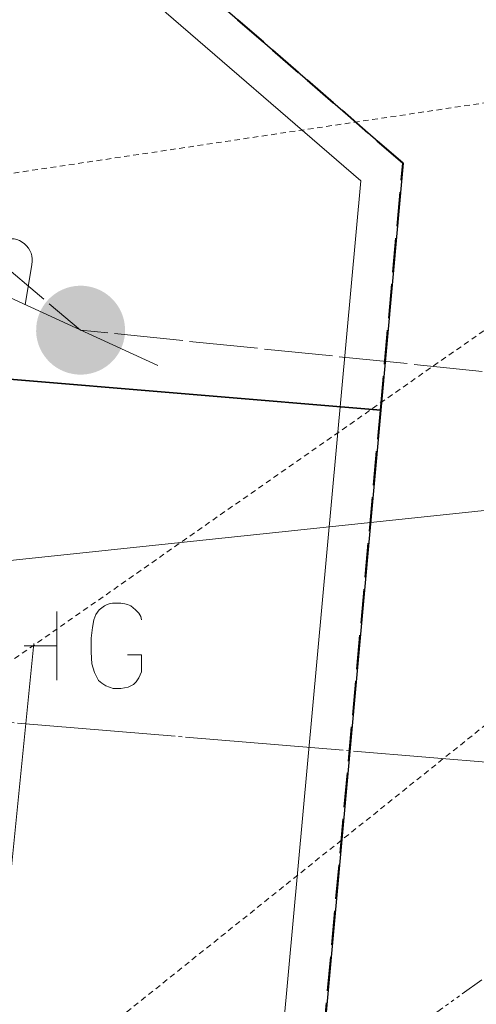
# Model space of a CAD drawing. Header units: feet. Extents: x 1620404 to 1693143, y 557267 to 607752.
# Tile 95 of 107: x 1621005 to 1621019, y 607405 to 607433. Entities that reach past the tile are written whole.
import ezdxf

# ---------------------------------------------------------------- set-up
doc = ezdxf.new("R2010")
doc.units = ezdxf.units.FT
doc.header["$MEASUREMENT"] = 0
for name, pattern in [('cl', [5, 0.09375, -0.09375, 4.625, -0.09375, 0.09375]), ('constlimit', [0]), ('DGN Style 2', [0.271631, 0.162979, -0.108652]), ('elec', [4.2, 2, -0.1, -0.1, 2]), ('esmtshpr', [5.35, 1, -0.175, -0.175, 4]), ('gasex', [0]), ('stream', [1.4, 0.7, -0.1, 0.1, -0.1, 0.1, -0.1, 0.1, -0.1])]:
    doc.linetypes.add(name, pattern=pattern)
for name, color, linetype, lineweight in [('DT_X_TIN_Hull', 5, 'Continuous', 0), ('HY_X_Water_Edge', 133, 'stream', 0), ('RW_P_Const_Limits', 120, 'constlimit', 0), ('RW_P_Esmt_SH', 193, 'esmtshpr', 40), ('RW_X_CL', 6, 'cl', 0), ('SV_X_Break_Lines', 4, 'DGN Style 2', 0), ('UT_P_Electric', 1, 'elec', 13), ('UT_P_Misc_Cells', 7, 'Continuous', 13), ('UT_X_Gas', 40, 'gasex', 0), ('UT_X_Gas_Cells', 40, 'Continuous', 0), ('XS_X_Ground_Line', 3, 'DGN Style 2', 13)]:
    doc.layers.add(name, color=color, linetype=linetype, lineweight=lineweight)
doc.layers.add('SC_Scratch1', color=7, linetype='Continuous', lineweight=0, plot=False)

# ---------------------------------------------------------------- blocks, each defined once
blk = doc.blocks.new('GMRK_1')
at = {"layer": 'UT_X_Gas_Cells', "color": 52, "linetype": 'Continuous', "lineweight": 0}
for p, q in [((0, -0.05), (0, 0.05)), ((0, 0), (-0.0476, 0))]:
    blk.add_line(p, q, dxfattribs=at)
at = {"layer": 'UT_X_Gas_Cells', "color": 52, "linetype": 'Continuous', "lineweight": 0, "flags": 128}
blk.add_lwpolyline([(0.1238, 0.0378), (0.1228, 0.0427), (0.1199, 0.0476), (0.115, 0.0526), (0.1081, 0.0585), (0.1032, 0.0604), (0.0992, 0.0614), (0.0933, 0.0624), (0.0815, 0.0624), (0.0766, 0.0614), (0.0736, 0.0604), (0.0697, 0.0585), (0.0618, 0.0526), (0.0569, 0.0457), (0.0539, 0.0378), (0.052, 0.027), (0.05, 0.0112), (0.05, -0.0094), (0.051, -0.0262), (0.0549, -0.039), (0.0608, -0.0508), (0.0658, -0.0547), (0.0717, -0.0586), (0.0825, -0.0626), (0.0933, -0.0626), (0.1041, -0.0606), (0.1081, -0.0586), (0.112, -0.0567), (0.116, -0.0527), (0.1199, -0.0468), (0.1238, -0.038), (0.1238, -0.0134), (0.1032, -0.0134)], dxfattribs=at)
blk = doc.blocks.new('*U1169')
at = {"layer": 'DT_X_TIN_Hull', "flags": 128}
blk.add_lwpolyline([(188.568, 33.521), (24.505, -56.648), (25.683, -38.429), (26.587, -28.378), (23.961, 4.23), (21.912, 37.434), (12.19, 48.52), (-33.188, 43.737), (-94.822, 122.253), (-93.799, 130.611)], dxfattribs=at)
blk = doc.blocks.new('TPWP')
at = {"layer": 'UT_P_Misc_Cells', "linetype": 'Continuous', "lineweight": 0}
h = blk.add_hatch(color=30, dxfattribs=at)
edge = h.paths.add_edge_path()
edge.add_arc((0, 0), 0.065, 0, 360)
at = {"layer": 'UT_P_Misc_Cells', "color": 30, "linetype": 'Continuous', "lineweight": 13}
for p, q in [((0.0482, 0.18), (-0.0322, -0.12)), ((0.1282, 0.18), (-0.0318, 0.18)), ((0.0402, 0.15), (0.0827, 0.15)), ((0.0231, 0.0862), (0.0827, 0.0862))]:
    blk.add_line(p, q, dxfattribs=at)
at = {"layer": 'UT_P_Misc_Cells', "color": 30, "linetype": 'Continuous', "lineweight": 13, "extrusion": (0, 0, -1)}
blk.add_arc((-0.0833, 0.1181), 0.0319, 88.8767, 271.1233, dxfattribs=at)

msp = doc.modelspace()

# ---------------------------------------------------------------- linework, layer by layer
at = {"layer": 'HY_X_Water_Edge', "flags": 128}
msp.add_lwpolyline([(1620814.86, 607301.894), (1620837.282, 607315.376), (1620858.149, 607323.487), (1620870.434, 607322.011), (1620882.073, 607327.102), (1620905.455, 607339.118), (1620917.101, 607352.537), (1620929.546, 607365.285), (1620949.069, 607375.464), (1620965.394, 607379.953), (1620996.608, 607389.343), (1621022.818, 607408.23), (1621042.617, 607421.609)], dxfattribs=at)
at = {"layer": 'RW_P_Const_Limits'}
for p, q in [((1621015.348, 607428.758), (1620983.268, 607456.468)), ((1621012.472, 607397.206), (1621015.348, 607428.758))]:
    msp.add_line(p, q, dxfattribs=at)
at = {"layer": 'RW_P_Esmt_SH'}
for p, q in [((1621016.586, 607429.266), (1620984.347, 607457.294)), ((1621016.586, 607429.266), (1620984.347, 607457.294)), ((1621015.931, 607422.047), (1621016.586, 607429.266)), ((1621015.931, 607422.047), (1621016.586, 607429.266)), ((1621006.826, 607321.708), (1621015.931, 607422.047)), ((1621006.826, 607321.708), (1621015.931, 607422.047))]:
    msp.add_line(p, q, dxfattribs=at)
at = {"layer": 'RW_X_CL'}
msp.add_line((1620980.578, 607414.962), (1621560.563, 607366.568), dxfattribs=at)
at = {"layer": 'SC_Scratch1', "color": 1, "lineweight": 30}
for p, q in [((1620984.347, 607457.294), (1621016.586, 607429.266)), ((1621016.586, 607429.266), (1621015.931, 607422.047)), ((1621015.931, 607422.047), (1621000.379, 607423.345))]:
    msp.add_line(p, q, dxfattribs=at)
at = {"layer": 'SC_Scratch1', "color": 3, "lineweight": 30}
for p, q in [((1620985.037, 607424.625), (1621015.931, 607422.047)), ((1621015.931, 607422.047), (1621006.826, 607321.708))]:
    msp.add_line(p, q, dxfattribs=at)
at = {"layer": 'SV_X_Break_Lines', "flags": 128}
for points in [[(1620989.17, 607405.19), (1620999.061, 607410.471), (1621020.329, 607425.338), (1621033.292, 607433.17)], [(1620990.49, 607399.423), (1621000.47, 607398.016), (1621025.99, 607418.443), (1621037.835, 607424.331)]]:
    msp.add_lwpolyline(points, dxfattribs=at)
at = {"layer": 'UT_P_Electric', "flags": 128}
msp.add_lwpolyline([(1620943.978, 607530.583), (1620984.937, 607528.604), (1620977.061, 607449.786), (1621007.16, 607424.387), (1621165.95, 607408.105), (1621165.95, 607408.105), (1621165.95, 607408.105), (1621165.95, 607408.105)], dxfattribs=at)
at = {"layer": 'UT_X_Gas'}
msp.add_line((1621003.414, 607391.517), (1621005.791, 607415.224), dxfattribs=at)
at = {"layer": 'XS_X_Ground_Line', "flags": 128}
msp.add_lwpolyline([(1620746.689, 607297.379), (1620748.095, 607291.785), (1620779.569, 607288.79), (1620808.741, 607301.635), (1620814.86, 607301.894), (1620812.283, 607290.973), (1620815.494, 607284.813), (1620812.734, 607269.032), (1620817.164, 607272.316), (1620822.663, 607273.472), (1620823.777, 607275.409), (1620833.831, 607276.857), (1620842.089, 607280.051), (1620850.734, 607285.069), (1620880.059, 607282.731), (1620881.962, 607280.443), (1620895.902, 607261.523), (1620889.382, 607213.696), (1620888.082, 607205.216), (1620883.753, 607159.401), (1620887.996, 607141.373), (1620888.315, 607125.213), (1620884.571, 607106.645), (1620890.511, 607106.463), (1620889.465, 607094.585), (1620889.25, 607093.707), (1620888.672, 607092.772), (1620887.978, 607092.076), (1620887.071, 607092.006), (1620886.16, 607091.971), (1620885.568, 607088.082), (1620886.654, 607087.902), (1620887.651, 607087.221), (1620888.442, 607085.707), (1620888.506, 607084.888), (1620886.778, 607070.576), (1620890.524, 607069.916), (1620895.233, 607075.171), (1620900.283, 607078.624), (1620900.793, 607078.524), (1620919.758, 607082.46), (1620942.421, 607075.264), (1620945.919, 607074.816), (1620945.726, 607070.668), (1620957.413, 607069.613), (1620957.499, 607070.146), (1620957.496, 607071.987), (1620957.906, 607076.408), (1620958.376, 607081.776), (1620959.258, 607088.255), (1620959.666, 607091.269), (1620962.505, 607101.55), (1620963.872, 607107.921), (1620965.588, 607113.691), (1620965.547, 607113.815), (1620964.075, 607114.367), (1620964.051, 607115.384), (1620972.6, 607145.578), (1620973.005, 607146.593), (1620973.54, 607148.302), (1620973.567, 607148.753), (1620974.702, 607164.594), (1620976.192, 607165.798), (1620973.782, 607173.685), (1620974.035, 607176.388), (1620980.349, 607196.013), (1620984.729, 607210.858), (1620984.874, 607218.044), (1620986.574, 607226.322), (1620992.94, 607228.959), (1621010.774, 607227.179), (1621013.458, 607226.052), (1621020.637, 607226.073), (1621020.734, 607226.201), (1621032.239, 607297.081), (1621054.112, 607306.746), (1621054.931, 607316.441), (1621057.013, 607344.711), (1621054.387, 607377.319), (1621050.594, 607393.13), (1621052.339, 607410.523), (1621046.191, 607417.464), (1621042.617, 607421.609), (1621037.835, 607424.331), (1621033.292, 607433.17), (1620979.512, 607425.149), (1620983.192, 607452.594), (1620985.231, 607472.251), (1620986.351, 607484.731), (1620986.748, 607489.362), (1620988.881, 607514.27), (1620990.903, 607531.605), (1620991.127, 607533.857), (1620993.597, 607558.734), (1620994.28, 607565.511), (1620996.788, 607590.385), (1620998.437, 607605.104), (1621000.336, 607626.565), (1621002.111, 607645.831), (1621002.892, 607654.576), (1620999.135, 607655.949), (1620995.811, 607656.471), (1620995.386, 607656.598), (1620977.877, 607662.074), (1620971.699, 607662.307), (1620960.511, 607670.555), (1620960.109, 607670.677), (1620938.469, 607671.362), (1620937.805, 607643.561), (1620937.135, 607610.92), (1620935.315, 607584.427), (1620928.858, 607551.193), (1620925.198, 607530.235), (1620918.419, 607505.271), (1620916.534, 607497.176), (1620919.823, 607452.032), (1620882.973, 607448.406), (1620871.8, 607449.095), (1620881.045, 607424.843), (1620891.589, 607408.347), (1620892.984, 607397.589), (1620883.102, 607388.071), (1620867.478, 607374.653), (1620865.854, 607373.61), (1620863.634, 607372.487), (1620861.853, 607372.163), (1620859.624, 607372.405), (1620854.922, 607372.936), (1620854.264, 607368.249), (1620850.861, 607368.325), (1620850.305, 607366.436), (1620849.817, 607366.113), (1620847.776, 607364.944), (1620844.436, 607364.027), (1620838.698, 607363.398), (1620830.833, 607363.592), (1620824.924, 607352.991), (1620817.773, 607341.051), (1620800.298, 607333.725), (1620787.71, 607330.391), (1620776.274, 607328.723), (1620765.797, 607328.274), (1620766.505, 607314.621), (1620746.689, 607297.379)], dxfattribs=at)

# ---------------------------------------------------------------- block references
at = {"layer": 'DT_X_TIN_Hull'}
msp.add_blockref('*U1169', (1621030.426, 607373.089), dxfattribs=at)
at = {"layer": 'UT_P_Misc_Cells', "color": 30, "linetype": 'Continuous', "lineweight": 13, "xscale": 20.00000000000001, "yscale": 20.00000000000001, "zscale": 20.00000000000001, "rotation": 80.35860757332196}
msp.add_blockref('TPWP', (1621007.16, 607424.387), dxfattribs=at)
at = {"layer": 'UT_X_Gas_Cells', "color": 52, "linetype": 'Continuous', "lineweight": 0, "xscale": 20, "yscale": 20, "zscale": 20}
msp.add_blockref('GMRK_1', (1621006.466, 607415.157), dxfattribs=at)

doc.saveas('drawing.dxf')
